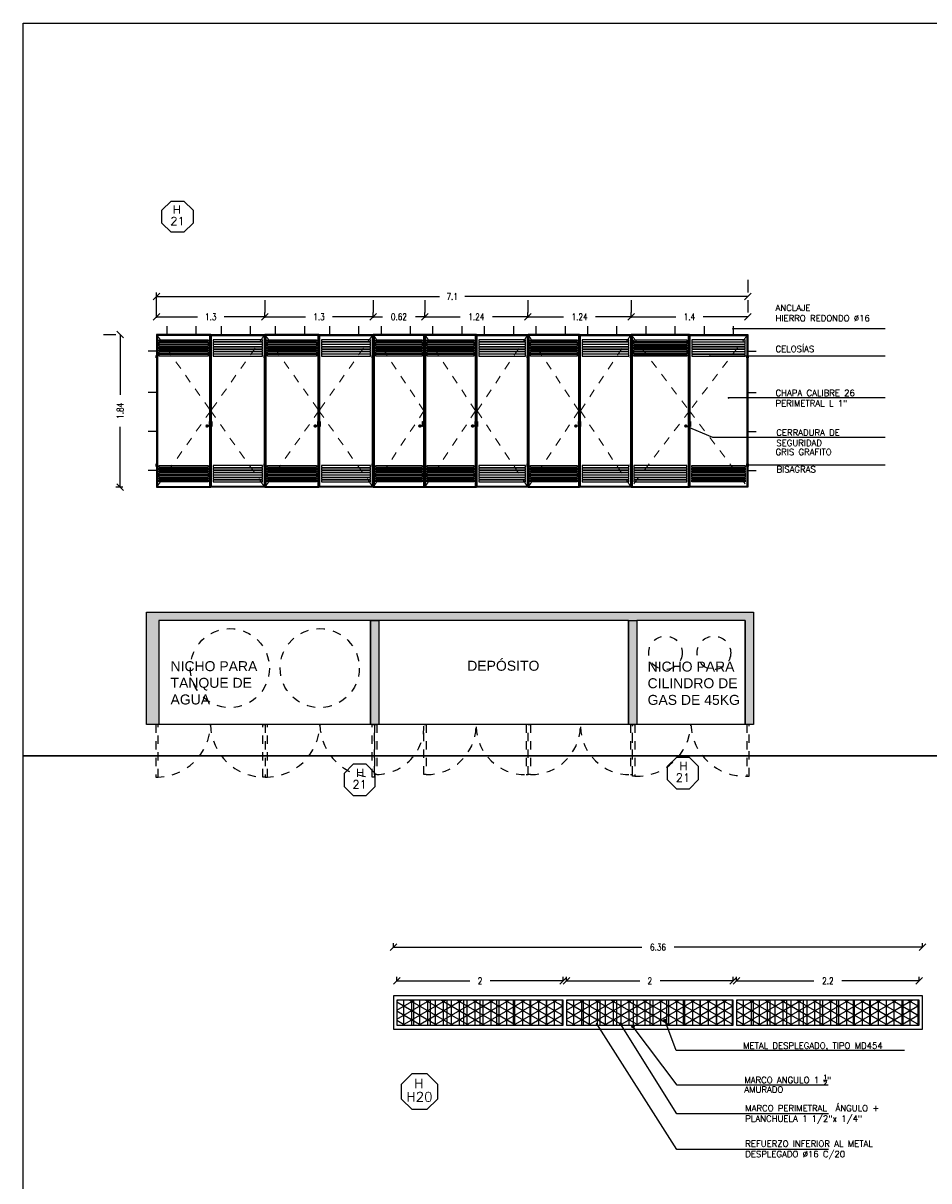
# Model space of a CAD drawing. Header units: millimetres. Extents: x -46 to 202, y -126 to 39.
# Tile 26 of 32: x 63 to 73, y -48 to -35. Entities that reach past the tile are written whole.
import ezdxf
from ezdxf.enums import TextEntityAlignment as Align

# ---------------------------------------------------------------- set-up
doc = ezdxf.new("R2010")
doc.units = ezdxf.units.MM
doc.header["$LTSCALE"] = 0.01
doc.linetypes.add('HIDDEN', pattern=[0.375, 0.25, -0.125])
doc.linetypes.add('RAYITAS', pattern=[0.375, 0.25, -0.125])
for name, color, linetype in [('0 A ABERTURAS', 4, 'Continuous'), ('1 ABERTURA', 2, 'Continuous'), ('1E-Arq.Carlo', 252, 'Continuous'), ('A HATCH MURO ALB', 252, 'Continuous'), ('A HERRERÍA', 4, 'Continuous'), ('A MURO', 1, 'Continuous'), ('A PROYECCION 2', 2, 'Continuous'), ('A-ALBA-1', 1, 'Continuous'), ('Hatch 354', 254, 'Continuous'), ('TXT', 3, 'Continuous'), ('TXT 1.75', 3, 'Continuous'), ('TXT COTA', 3, 'Continuous'), ('TXT PLANILLAS', 3, 'Continuous'), ('TXT TERMINACIONES', 3, 'Continuous')]:
    doc.layers.add(name, color=color, linetype=linetype)
doc.layers.add('0 AUX', color=56, linetype='Continuous', plot=False)
doc.layers.add('04 gris', color=252, linetype='Continuous', lineweight=13)
doc.styles.add('arial', font='arial.ttf')
doc.styles.add('ESC20', font='romans.shx', dxfattribs={"height": 0.03})
doc.styles.add('ROMANS', font='romans.shx')
doc.styles.add('SaAS simplex', font='simplex.shx', dxfattribs={"width": 0.8})
doc.dimstyles.new('COTAS 75', dxfattribs={"dimscale": 0.01, "dimtxt": 8, "dimasz": 8, "dimexe": 5, "dimexo": 20, "dimgap": 10, "dimtad": 0, "dimzin": 9, "dimdsep": 46, "dimtxsty": 'SaAS simplex', "dimblk": 'OBLIQUE', "dimcen": 0, "dimclrd": 8, "dimclre": 8, "dimclrt": 256, "dimadec": 1, "dimazin": 0, "dimtfac": 1, "dimtmove": 2, "dimatfit": 3, "dimldrblk": 'OBLIQUE', "dimfxl": 10, "dimlwd": -1, "dimlwe": -1, "dimarcsym": 0})

# ---------------------------------------------------------------- blocks, each defined once
blk = doc.blocks.new('*U11')
at = {"color": 0, "linetype": 'ByBlock', "ltscale": 0.1}
blk.add_lwpolyline([(0, 0.344), (0.119, 0.344), (0.288, 0.175), (0.288, -0.064), (0.119, -0.233), (0, -0.233), (-0.119, -0.233), (-0.288, -0.064), (-0.288, 0.175), (-0.119, 0.344)], close=True, dxfattribs=at)
at = {"color": 0, "style": 'ROMANS', "width": 1.1}
blk.add_text('H', height=0.15, dxfattribs=at).set_placement((-0.088, 0.112))
at = {"color": 0, "linetype": 'ByBlock', "style": 'ROMANS', "width": 1.05}
blk.add_attdef('NRO', text='', height=0.15, dxfattribs=at).set_placement((0, -0.027), align=Align.MIDDLE)
blk = doc.blocks.new('_Oblique')
at = {"layer": 'TXT COTA', "color": 0, "lineweight": -2}
blk.add_line((-0.5, -0.5), (0.5, 0.5), dxfattribs=at)
blk = doc.blocks.new('*D1055')
at = {"layer": 'Defpoints', "color": 0, "transparency": 16777216}
for p in [(67.034, -45.609), (67.034, -46.193), (73.39, -46.193)]:
    blk.add_point(p, dxfattribs=at)
at = {"layer": 'TXT', "color": 8, "transparency": 16777216}
for p, q in [((67.034, -45.609), (67.034, -45.559)), ((67.034, -45.609), (70.016, -45.609)), ((73.39, -45.609), (70.408, -45.609)), ((73.39, -45.609), (73.39, -45.559))]:
    blk.add_line(p, q, dxfattribs=at)
at = {"layer": 'TXT', "color": 8, "transparency": 16777216, "xscale": 0.08, "yscale": 0.08, "zscale": 0.08, "rotation": 180}
blk.add_blockref('_Oblique', (67.034, -45.609), dxfattribs=at)
at = {"layer": 'TXT', "color": 8, "transparency": 16777216, "xscale": 0.08, "yscale": 0.08, "zscale": 0.08}
blk.add_blockref('_Oblique', (73.39, -45.609), dxfattribs=at)
at = {"layer": 'TXT', "transparency": 16777216, "insert": (70.212, -45.609), "char_height": 0.08, "attachment_point": 5, "style": 'SaAS simplex'}
blk.add_mtext('6.36', dxfattribs=at)
blk = doc.blocks.new('*D1050')
at = {"layer": 'Defpoints', "color": 0, "transparency": 16777216}
for p in [(69.074, -46.013), (67.074, -46.243), (69.074, -46.243)]:
    blk.add_point(p, dxfattribs=at)
at = {"layer": 'TXT', "color": 8, "transparency": 16777216}
for p, q in [((67.074, -46.013), (67.074, -45.963)), ((67.074, -46.013), (67.953, -46.013)), ((69.074, -46.013), (68.196, -46.013)), ((69.074, -46.013), (69.074, -45.963))]:
    blk.add_line(p, q, dxfattribs=at)
at = {"layer": 'TXT', "color": 8, "transparency": 16777216, "xscale": 0.08, "yscale": 0.08, "zscale": 0.08, "rotation": 180}
blk.add_blockref('_Oblique', (67.074, -46.013), dxfattribs=at)
at = {"layer": 'TXT', "color": 8, "transparency": 16777216, "xscale": 0.08, "yscale": 0.08, "zscale": 0.08}
blk.add_blockref('_Oblique', (69.074, -46.013), dxfattribs=at)
at = {"layer": 'TXT', "transparency": 16777216, "insert": (68.074, -46.013), "char_height": 0.08, "attachment_point": 5, "style": 'SaAS simplex'}
blk.add_mtext('2', dxfattribs=at)
blk = doc.blocks.new('*D1051')
at = {"layer": 'Defpoints', "color": 0, "transparency": 16777216}
for p in [(71.114, -46.013), (69.114, -46.243), (71.114, -46.243)]:
    blk.add_point(p, dxfattribs=at)
at = {"layer": 'TXT', "color": 8, "transparency": 16777216}
for p, q in [((69.114, -46.013), (69.114, -45.963)), ((69.114, -46.013), (69.993, -46.013)), ((71.114, -46.013), (70.236, -46.013)), ((71.114, -46.013), (71.114, -45.963))]:
    blk.add_line(p, q, dxfattribs=at)
at = {"layer": 'TXT', "color": 8, "transparency": 16777216, "xscale": 0.08, "yscale": 0.08, "zscale": 0.08, "rotation": 180}
blk.add_blockref('_Oblique', (69.114, -46.013), dxfattribs=at)
at = {"layer": 'TXT', "color": 8, "transparency": 16777216, "xscale": 0.08, "yscale": 0.08, "zscale": 0.08}
blk.add_blockref('_Oblique', (71.114, -46.013), dxfattribs=at)
at = {"layer": 'TXT', "transparency": 16777216, "insert": (70.114, -46.013), "char_height": 0.08, "attachment_point": 5, "style": 'SaAS simplex'}
blk.add_mtext('2', dxfattribs=at)
blk = doc.blocks.new('*D1052')
at = {"layer": 'Defpoints', "color": 0, "transparency": 16777216}
for p in [(73.35, -46.013), (71.154, -46.243), (73.35, -46.243)]:
    blk.add_point(p, dxfattribs=at)
at = {"layer": 'TXT', "color": 8, "transparency": 16777216}
for p, q in [((71.154, -46.013), (71.154, -45.963)), ((71.154, -46.013), (72.085, -46.013)), ((73.35, -46.013), (72.419, -46.013)), ((73.35, -46.013), (73.35, -45.963))]:
    blk.add_line(p, q, dxfattribs=at)
at = {"layer": 'TXT', "color": 8, "transparency": 16777216, "xscale": 0.08, "yscale": 0.08, "zscale": 0.08, "rotation": 180}
blk.add_blockref('_Oblique', (71.154, -46.013), dxfattribs=at)
at = {"layer": 'TXT', "color": 8, "transparency": 16777216, "xscale": 0.08, "yscale": 0.08, "zscale": 0.08}
blk.add_blockref('_Oblique', (73.35, -46.013), dxfattribs=at)
at = {"layer": 'TXT', "transparency": 16777216, "insert": (72.252, -46.013), "char_height": 0.08, "attachment_point": 5, "style": 'SaAS simplex'}
blk.add_mtext('2.2', dxfattribs=at)
blk = doc.blocks.new('PUERTA DEPOSITO')
at = {"layer": '04 gris', "linetype": 'RAYITAS', "ltscale": 0.3}
blk.add_lwpolyline([(0, -0.2), (0.7, -1.118), (0, -2.035)], dxfattribs=at)
at = {"layer": 'A PROYECCION 2'}
for points in [[(0.7, -0.2), (0, -0.2), (0, -2.035), (0.7, -2.035)], [(0.69, -0.21), (0.01, -0.21), (0.01, -2.025), (0.69, -2.025)]]:
    blk.add_lwpolyline(points, close=True, dxfattribs=at)
at = {"layer": 'Hatch 354', "color": 4}
for points in [[(0.03, -0.264), (0.67, -0.264), (0.67, -0.286), (0.03, -0.286)], [(0.03, -0.293), (0.67, -0.293), (0.67, -0.315), (0.03, -0.315)], [(0.03, -0.322), (0.67, -0.322), (0.67, -0.344), (0.03, -0.344)], [(0.03, -0.351), (0.67, -0.351), (0.67, -0.373), (0.03, -0.373)], [(0.03, -0.38), (0.67, -0.38), (0.67, -0.402), (0.03, -0.402)], [(0.03, -0.409), (0.67, -0.409), (0.67, -0.431), (0.03, -0.431)], [(0.03, -0.438), (0.67, -0.438), (0.67, -0.46), (0.03, -0.46)], [(0.03, -1.797), (0.67, -1.797), (0.67, -1.775), (0.03, -1.775)], [(0.03, -1.826), (0.67, -1.826), (0.67, -1.804), (0.03, -1.804)], [(0.03, -1.855), (0.67, -1.855), (0.67, -1.833), (0.03, -1.833)], [(0.03, -1.884), (0.67, -1.884), (0.67, -1.862), (0.03, -1.862)], [(0.03, -1.913), (0.67, -1.913), (0.67, -1.891), (0.03, -1.891)], [(0.03, -1.942), (0.67, -1.942), (0.67, -1.92), (0.03, -1.92)], [(0.03, -1.971), (0.67, -1.971), (0.67, -1.949), (0.03, -1.949)]]:
    blk.add_lwpolyline(points, close=True, dxfattribs=at)
blk = doc.blocks.new('*D1056')
at = {"layer": 'Defpoints', "color": 0, "ltscale": 0.3, "transparency": 16777216}
for p in [(63.752, -38.248), (63.752, -38.248), (63.983, -40.083)]:
    blk.add_point(p, dxfattribs=at)
at = {"layer": 'TXT TERMINACIONES', "color": 8, "ltscale": 0.3, "transparency": 16777216}
for p, q in [((63.552, -38.248), (63.702, -38.248)), ((63.752, -38.248), (63.752, -38.972)), ((63.752, -40.083), (63.752, -39.358)), ((63.783, -40.083), (63.702, -40.083))]:
    blk.add_line(p, q, dxfattribs=at)
at = {"layer": 'TXT TERMINACIONES', "color": 8, "ltscale": 0.3, "transparency": 16777216, "xscale": 0.08, "yscale": 0.08, "zscale": 0.08}
for p, rotation in [((63.752, -38.248), 90), ((63.752, -40.083), 270)]:
    blk.add_blockref('_Oblique', p, dxfattribs=dict(at, rotation=rotation))
at = {"layer": 'TXT TERMINACIONES', "ltscale": 0.3, "transparency": 16777216, "insert": (63.752, -39.165), "char_height": 0.08, "attachment_point": 5, "rotation": 90, "style": 'SaAS simplex'}
blk.add_mtext('1.84', dxfattribs=at)
blk = doc.blocks.new('*D1057')
at = {"layer": 'Defpoints', "color": 0, "ltscale": 0.3, "transparency": 16777216}
for p in [(71.29, -37.792), (71.29, -37.792), (64.19, -38.248)]:
    blk.add_point(p, dxfattribs=at)
at = {"layer": 'TXT TERMINACIONES', "color": 8, "ltscale": 0.3, "transparency": 16777216}
for p, q in [((71.29, -37.592), (71.29, -37.742)), ((64.19, -38.048), (64.19, -37.742)), ((64.19, -37.792), (67.587, -37.792)), ((71.29, -37.792), (67.893, -37.792))]:
    blk.add_line(p, q, dxfattribs=at)
at = {"layer": 'TXT TERMINACIONES', "color": 8, "ltscale": 0.3, "transparency": 16777216, "xscale": 0.08, "yscale": 0.08, "zscale": 0.08, "rotation": 180}
blk.add_blockref('_Oblique', (64.19, -37.792), dxfattribs=at)
at = {"layer": 'TXT TERMINACIONES', "color": 8, "ltscale": 0.3, "transparency": 16777216, "xscale": 0.08, "yscale": 0.08, "zscale": 0.08}
blk.add_blockref('_Oblique', (71.29, -37.792), dxfattribs=at)
at = {"layer": 'TXT TERMINACIONES', "ltscale": 0.3, "transparency": 16777216, "insert": (67.74, -37.792), "char_height": 0.08, "attachment_point": 5, "style": 'SaAS simplex'}
blk.add_mtext('7.1', dxfattribs=at)
blk = doc.blocks.new('*D1058')
at = {"layer": 'Defpoints', "color": 0, "ltscale": 0.3, "transparency": 16777216}
for p in [(71.29, -38.035), (71.29, -38.035), (69.89, -38.248)]:
    blk.add_point(p, dxfattribs=at)
at = {"layer": 'TXT TERMINACIONES', "color": 8, "ltscale": 0.3, "transparency": 16777216}
for p, q in [((71.29, -37.835), (71.29, -37.985)), ((69.89, -38.048), (69.89, -37.985)), ((69.89, -38.035), (70.428, -38.035)), ((71.29, -38.035), (70.753, -38.035))]:
    blk.add_line(p, q, dxfattribs=at)
at = {"layer": 'TXT TERMINACIONES', "color": 8, "ltscale": 0.3, "transparency": 16777216, "xscale": 0.08, "yscale": 0.08, "zscale": 0.08, "rotation": 180}
blk.add_blockref('_Oblique', (69.89, -38.035), dxfattribs=at)
at = {"layer": 'TXT TERMINACIONES', "color": 8, "ltscale": 0.3, "transparency": 16777216, "xscale": 0.08, "yscale": 0.08, "zscale": 0.08}
blk.add_blockref('_Oblique', (71.29, -38.035), dxfattribs=at)
at = {"layer": 'TXT TERMINACIONES', "ltscale": 0.3, "transparency": 16777216, "insert": (70.59, -38.035), "char_height": 0.08, "attachment_point": 5, "style": 'SaAS simplex'}
blk.add_mtext('1.4', dxfattribs=at)
blk = doc.blocks.new('PUERTA')
at = {"layer": '04 gris', "linetype": 'RAYITAS', "ltscale": 0.3}
blk.add_lwpolyline([(68.76, -38.248), (68.15, -39.165), (68.76, -40.083)], dxfattribs=at)
at = {"layer": 'A PROYECCION 2'}
for points in [[(68.14, -38.248), (68.76, -38.248), (68.76, -40.083), (68.14, -40.083)], [(68.15, -38.258), (68.75, -38.258), (68.75, -40.073), (68.15, -40.073)]]:
    blk.add_lwpolyline(points, close=True, dxfattribs=at)
at = {"layer": 'Hatch 354', "color": 4}
for points in [[(68.73, -38.311), (68.17, -38.311), (68.17, -38.333), (68.73, -38.333)], [(68.73, -38.34), (68.17, -38.34), (68.17, -38.362), (68.73, -38.362)], [(68.73, -38.369), (68.17, -38.369), (68.17, -38.391), (68.73, -38.391)], [(68.73, -38.398), (68.17, -38.398), (68.17, -38.42), (68.73, -38.42)], [(68.73, -38.427), (68.17, -38.427), (68.17, -38.449), (68.73, -38.449)], [(68.73, -38.456), (68.17, -38.456), (68.17, -38.478), (68.73, -38.478)], [(68.73, -38.485), (68.17, -38.485), (68.17, -38.507), (68.73, -38.507)], [(68.73, -39.823), (68.17, -39.823), (68.17, -39.845), (68.73, -39.845)], [(68.73, -39.852), (68.17, -39.852), (68.17, -39.874), (68.73, -39.874)], [(68.73, -39.881), (68.17, -39.881), (68.17, -39.903), (68.73, -39.903)], [(68.73, -39.91), (68.17, -39.91), (68.17, -39.932), (68.73, -39.932)], [(68.73, -39.939), (68.17, -39.939), (68.17, -39.961), (68.73, -39.961)], [(68.73, -39.968), (68.17, -39.968), (68.17, -39.99), (68.73, -39.99)], [(68.73, -39.997), (68.17, -39.997), (68.17, -40.019), (68.73, -40.019)]]:
    blk.add_lwpolyline(points, close=True, dxfattribs=at)
blk = doc.blocks.new('PUERTA 3')
at = {"layer": '04 gris', "linetype": 'RAYITAS', "ltscale": 0.3}
blk.add_lwpolyline([(66.14, -38.248), (66.79, -39.165), (66.14, -40.083)], dxfattribs=at)
at = {"layer": 'A PROYECCION 2'}
for points in [[(66.79, -38.248), (66.14, -38.248), (66.14, -40.083), (66.79, -40.083)], [(66.78, -38.258), (66.15, -38.258), (66.15, -40.073), (66.78, -40.073)]]:
    blk.add_lwpolyline(points, close=True, dxfattribs=at)
at = {"layer": 'Hatch 354', "color": 4}
for points in [[(66.17, -38.311), (66.76, -38.311), (66.76, -38.333), (66.17, -38.333)], [(66.17, -38.34), (66.76, -38.34), (66.76, -38.362), (66.17, -38.362)], [(66.17, -38.369), (66.76, -38.369), (66.76, -38.391), (66.17, -38.391)], [(66.17, -38.398), (66.76, -38.398), (66.76, -38.42), (66.17, -38.42)], [(66.17, -38.427), (66.76, -38.427), (66.76, -38.449), (66.17, -38.449)], [(66.17, -38.456), (66.76, -38.456), (66.76, -38.478), (66.17, -38.478)], [(66.17, -38.485), (66.76, -38.485), (66.76, -38.507), (66.17, -38.507)], [(66.17, -39.823), (66.76, -39.823), (66.76, -39.845), (66.17, -39.845)], [(66.17, -39.852), (66.76, -39.852), (66.76, -39.874), (66.17, -39.874)], [(66.17, -39.881), (66.76, -39.881), (66.76, -39.903), (66.17, -39.903)], [(66.17, -39.91), (66.76, -39.91), (66.76, -39.932), (66.17, -39.932)], [(66.17, -39.939), (66.76, -39.939), (66.76, -39.961), (66.17, -39.961)], [(66.17, -39.968), (66.76, -39.968), (66.76, -39.99), (66.17, -39.99)], [(66.17, -39.997), (66.76, -39.997), (66.76, -40.019), (66.17, -40.019)]]:
    blk.add_lwpolyline(points, close=True, dxfattribs=at)
blk = doc.blocks.new('*D2128')
at = {"layer": 'Defpoints', "color": 0, "ltscale": 0.3, "transparency": 16777216}
for p in [(69.89, -38.035), (69.89, -38.035), (68.65, -38.248)]:
    blk.add_point(p, dxfattribs=at)
at = {"layer": 'TXT TERMINACIONES', "color": 8, "ltscale": 0.3, "transparency": 16777216}
for p, q in [((69.89, -37.835), (69.89, -37.985)), ((68.65, -38.048), (68.65, -37.985)), ((68.65, -38.035), (69.077, -38.035)), ((69.89, -38.035), (69.463, -38.035))]:
    blk.add_line(p, q, dxfattribs=at)
at = {"layer": 'TXT TERMINACIONES', "color": 8, "ltscale": 0.3, "transparency": 16777216, "xscale": 0.08, "yscale": 0.08, "zscale": 0.08, "rotation": 180}
blk.add_blockref('_Oblique', (68.65, -38.035), dxfattribs=at)
at = {"layer": 'TXT TERMINACIONES', "color": 8, "ltscale": 0.3, "transparency": 16777216, "xscale": 0.08, "yscale": 0.08, "zscale": 0.08}
blk.add_blockref('_Oblique', (69.89, -38.035), dxfattribs=at)
at = {"layer": 'TXT TERMINACIONES', "ltscale": 0.3, "transparency": 16777216, "insert": (69.27, -38.035), "char_height": 0.08, "attachment_point": 5, "style": 'SaAS simplex'}
blk.add_mtext('1.24', dxfattribs=at)
blk = doc.blocks.new('*D2129')
at = {"layer": 'Defpoints', "color": 0, "ltscale": 0.3, "transparency": 16777216}
for p in [(68.65, -38.035), (68.65, -38.035), (67.41, -38.248)]:
    blk.add_point(p, dxfattribs=at)
at = {"layer": 'TXT TERMINACIONES', "color": 8, "ltscale": 0.3, "transparency": 16777216}
for p, q in [((68.65, -37.835), (68.65, -37.985)), ((67.41, -38.048), (67.41, -37.985)), ((67.41, -38.035), (67.837, -38.035)), ((68.65, -38.035), (68.223, -38.035))]:
    blk.add_line(p, q, dxfattribs=at)
at = {"layer": 'TXT TERMINACIONES', "color": 8, "ltscale": 0.3, "transparency": 16777216, "xscale": 0.08, "yscale": 0.08, "zscale": 0.08, "rotation": 180}
blk.add_blockref('_Oblique', (67.41, -38.035), dxfattribs=at)
at = {"layer": 'TXT TERMINACIONES', "color": 8, "ltscale": 0.3, "transparency": 16777216, "xscale": 0.08, "yscale": 0.08, "zscale": 0.08}
blk.add_blockref('_Oblique', (68.65, -38.035), dxfattribs=at)
at = {"layer": 'TXT TERMINACIONES', "ltscale": 0.3, "transparency": 16777216, "insert": (68.03, -38.035), "char_height": 0.08, "attachment_point": 5, "style": 'SaAS simplex'}
blk.add_mtext('1.24', dxfattribs=at)
blk = doc.blocks.new('*D2130')
at = {"layer": 'Defpoints', "color": 0, "ltscale": 0.3, "transparency": 16777216}
for p in [(67.41, -38.035), (67.41, -38.035), (66.79, -38.248)]:
    blk.add_point(p, dxfattribs=at)
at = {"layer": 'TXT TERMINACIONES', "color": 8, "ltscale": 0.3, "transparency": 16777216}
for p, q in [((67.41, -37.835), (67.41, -37.985)), ((66.79, -38.048), (66.79, -37.985)), ((66.79, -38.035), (66.903, -38.035)), ((67.41, -38.035), (67.298, -38.035))]:
    blk.add_line(p, q, dxfattribs=at)
at = {"layer": 'TXT TERMINACIONES', "color": 8, "ltscale": 0.3, "transparency": 16777216, "xscale": 0.08, "yscale": 0.08, "zscale": 0.08, "rotation": 180}
blk.add_blockref('_Oblique', (66.79, -38.035), dxfattribs=at)
at = {"layer": 'TXT TERMINACIONES', "color": 8, "ltscale": 0.3, "transparency": 16777216, "xscale": 0.08, "yscale": 0.08, "zscale": 0.08}
blk.add_blockref('_Oblique', (67.41, -38.035), dxfattribs=at)
at = {"layer": 'TXT TERMINACIONES', "ltscale": 0.3, "transparency": 16777216, "insert": (67.1, -38.035), "char_height": 0.08, "attachment_point": 5, "style": 'SaAS simplex'}
blk.add_mtext('0.62', dxfattribs=at)
blk = doc.blocks.new('*D2131')
at = {"layer": 'Defpoints', "color": 0, "ltscale": 0.3, "transparency": 16777216}
for p in [(66.79, -38.035), (66.79, -38.035), (65.49, -38.248)]:
    blk.add_point(p, dxfattribs=at)
at = {"layer": 'TXT TERMINACIONES', "color": 8, "ltscale": 0.3, "transparency": 16777216}
for p, q in [((66.79, -37.835), (66.79, -37.985)), ((65.49, -38.048), (65.49, -37.985)), ((65.49, -38.035), (65.979, -38.035)), ((66.79, -38.035), (66.301, -38.035))]:
    blk.add_line(p, q, dxfattribs=at)
at = {"layer": 'TXT TERMINACIONES', "color": 8, "ltscale": 0.3, "transparency": 16777216, "xscale": 0.08, "yscale": 0.08, "zscale": 0.08, "rotation": 180}
blk.add_blockref('_Oblique', (65.49, -38.035), dxfattribs=at)
at = {"layer": 'TXT TERMINACIONES', "color": 8, "ltscale": 0.3, "transparency": 16777216, "xscale": 0.08, "yscale": 0.08, "zscale": 0.08}
blk.add_blockref('_Oblique', (66.79, -38.035), dxfattribs=at)
at = {"layer": 'TXT TERMINACIONES', "ltscale": 0.3, "transparency": 16777216, "insert": (66.14, -38.035), "char_height": 0.08, "attachment_point": 5, "style": 'SaAS simplex'}
blk.add_mtext('1.3', dxfattribs=at)
blk = doc.blocks.new('*D2132')
at = {"layer": 'Defpoints', "color": 0, "ltscale": 0.3, "transparency": 16777216}
for p in [(65.49, -38.035), (65.49, -38.035), (64.19, -38.248)]:
    blk.add_point(p, dxfattribs=at)
at = {"layer": 'TXT TERMINACIONES', "color": 8, "ltscale": 0.3, "transparency": 16777216}
for p, q in [((65.49, -37.835), (65.49, -37.985)), ((64.19, -38.048), (64.19, -37.985)), ((64.19, -38.035), (64.679, -38.035)), ((65.49, -38.035), (65.001, -38.035))]:
    blk.add_line(p, q, dxfattribs=at)
at = {"layer": 'TXT TERMINACIONES', "color": 8, "ltscale": 0.3, "transparency": 16777216, "xscale": 0.08, "yscale": 0.08, "zscale": 0.08, "rotation": 180}
blk.add_blockref('_Oblique', (64.19, -38.035), dxfattribs=at)
at = {"layer": 'TXT TERMINACIONES', "color": 8, "ltscale": 0.3, "transparency": 16777216, "xscale": 0.08, "yscale": 0.08, "zscale": 0.08}
blk.add_blockref('_Oblique', (65.49, -38.035), dxfattribs=at)
at = {"layer": 'TXT TERMINACIONES', "ltscale": 0.3, "transparency": 16777216, "insert": (64.84, -38.035), "char_height": 0.08, "attachment_point": 5, "style": 'SaAS simplex'}
blk.add_mtext('1.3', dxfattribs=at)

msp = doc.modelspace()

# ---------------------------------------------------------------- hatches: boundary and pattern name
at = {"layer": '1 ABERTURA'}
h = msp.add_hatch(color=256, dxfattribs=at)
edge = h.paths.add_edge_path()
edge.add_arc((69.476, -46.53), 0.0125, 0, 360)
h = msp.add_hatch(color=256, dxfattribs=at)
edge = h.paths.add_edge_path()
edge.add_arc((69.761, -46.53), 0.0125, 0, 360)
h = msp.add_hatch(color=256, dxfattribs=at)
edge = h.paths.add_edge_path()
edge.add_arc((69.912, -46.563), 0.0125, 0, 360)
at = {"layer": 'A HATCH MURO ALB'}
h = msp.add_hatch(color=256, dxfattribs=at)
h.dxf.hatch_style = 1
h.paths.add_polyline_path([(64.067, -42.934), (64.067, -41.584), (71.357, -41.584), (71.357, -42.934), (71.257, -42.934), (71.257, -41.684), (69.957, -41.684), (69.957, -42.934), (69.857, -42.934), (69.857, -41.684), (68.557, -41.684), (68.457, -41.684), (64.217, -41.684), (64.217, -42.934)])
h = msp.add_hatch(color=256, dxfattribs=at)
h.dxf.hatch_style = 1
h.paths.add_polyline_path([(66.757, -41.684), (66.857, -41.684), (66.857, -42.934), (66.757, -42.934)])
at = {"layer": 'A PROYECCION 2'}
h = msp.add_hatch(dxfattribs=at)
h.set_pattern_fill('NET3', color=8, scale=0.03, angle=90)
h.set_pattern_definition([(90, (15.1533, 25.06709), (-0.09525, -8e-17), []), (150, (15.1533, 25.06709), (-0.047625, -0.08248892), []), (210, (15.1533, 25.06709), (0.047625, -0.08248892), [])])
h.paths.add_polyline_path([(69.074, -46.243), (68.089, -46.243), (68.089, -46.543), (69.074, -46.543)])
h.paths.add_polyline_path([(68.089, -46.243), (67.889, -46.243), (67.889, -46.543), (68.089, -46.543)])
h.paths.add_polyline_path([(67.889, -46.243), (67.689, -46.243), (67.689, -46.543), (67.889, -46.543)])
h.paths.add_polyline_path([(67.689, -46.243), (67.489, -46.243), (67.489, -46.543), (67.689, -46.543)])
h.paths.add_polyline_path([(67.489, -46.243), (67.289, -46.243), (67.289, -46.543), (67.489, -46.543)])
h.paths.add_polyline_path([(67.289, -46.243), (67.074, -46.243), (67.074, -46.543), (67.289, -46.543)])
h = msp.add_hatch(dxfattribs=at)
h.set_pattern_fill('NET3', color=8, scale=0.03, angle=90)
h.set_pattern_definition([(90, (17.1933, 25.06709), (-0.09525, -8e-17), []), (150, (17.1933, 25.06709), (-0.047625, -0.08248892), []), (210, (17.1933, 25.06709), (0.047625, -0.08248892), [])])
h.paths.add_polyline_path([(71.114, -46.243), (70.129, -46.243), (70.129, -46.543), (71.114, -46.543)])
h.paths.add_polyline_path([(70.129, -46.243), (69.929, -46.243), (69.929, -46.543), (70.129, -46.543)])
h.paths.add_polyline_path([(69.929, -46.243), (69.729, -46.243), (69.729, -46.543), (69.929, -46.543)])
h.paths.add_polyline_path([(69.729, -46.243), (69.529, -46.243), (69.529, -46.543), (69.729, -46.543)])
h.paths.add_polyline_path([(69.529, -46.243), (69.329, -46.243), (69.329, -46.543), (69.529, -46.543)])
h.paths.add_polyline_path([(69.329, -46.243), (69.114, -46.243), (69.114, -46.543), (69.329, -46.543)])
h = msp.add_hatch(dxfattribs=at)
h.set_pattern_fill('NET3', color=8, scale=0.03, angle=90)
h.set_pattern_definition([(90, (19.2333, 25.06709), (-0.09525, -8e-17), []), (150, (19.2333, 25.06709), (-0.047625, -0.08248892), []), (210, (19.2333, 25.06709), (0.047625, -0.08248892), [])])
h.paths.add_polyline_path([(73.35, -46.243), (72.169, -46.243), (72.169, -46.543), (73.35, -46.543)])
h.paths.add_polyline_path([(72.169, -46.243), (71.969, -46.243), (71.969, -46.543), (72.169, -46.543)])
h.paths.add_polyline_path([(71.969, -46.243), (71.769, -46.243), (71.769, -46.543), (71.969, -46.543)])
h.paths.add_polyline_path([(71.769, -46.243), (71.569, -46.243), (71.569, -46.543), (71.769, -46.543)])
h.paths.add_polyline_path([(71.569, -46.243), (71.369, -46.243), (71.369, -46.543), (71.569, -46.543)])
h.paths.add_polyline_path([(71.369, -46.243), (71.154, -46.243), (71.154, -46.543), (71.369, -46.543)])
at = {"layer": 'TXT COTA', "true_color": 0x636466}
h = msp.add_hatch(color=251, dxfattribs=at)
edge = h.paths.add_edge_path()
edge.add_arc((71.115, -38.18), 0.0125, 0, 360)
h = msp.add_hatch(color=251, dxfattribs=at)
edge = h.paths.add_edge_path()
edge.add_arc((70.835, -38.507), 0.0125, 0, 360)
h = msp.add_hatch(color=251, dxfattribs=at)
edge = h.paths.add_edge_path()
edge.add_arc((71.061, -39.009), 0.0125, 0, 360)
h = msp.add_hatch(color=251, dxfattribs=at)
edge = h.paths.add_edge_path()
edge.add_arc((64.796, -39.347), 0.0125, 0, 360)
h = msp.add_hatch(color=251, dxfattribs=at)
edge = h.paths.add_edge_path()
edge.add_arc((66.096, -39.347), 0.0125, 0, 360)
h = msp.add_hatch(color=251, dxfattribs=at)
edge = h.paths.add_edge_path()
edge.add_arc((67.353, -39.347), 0.0125, 0, 360)
h = msp.add_hatch(color=251, dxfattribs=at)
edge = h.paths.add_edge_path()
edge.add_arc((67.986, -39.347), 0.0125, 0, 360)
h = msp.add_hatch(color=251, dxfattribs=at)
edge = h.paths.add_edge_path()
edge.add_arc((69.226, -39.347), 0.0125, 0, 360)
h = msp.add_hatch(color=251, dxfattribs=at)
edge = h.paths.add_edge_path()
edge.add_arc((70.546, -39.347), 0.0125, 0, 360)
h = msp.add_hatch(color=251, dxfattribs=at)
edge = h.paths.add_edge_path()
edge.add_arc((71.295, -39.817), 0.0125, 0, 360)
h = msp.add_hatch(color=251, dxfattribs=at)
edge = h.paths.add_edge_path()
edge.add_arc((70.295, -46.486), 0.0125, 0, 360)

# ---------------------------------------------------------------- linework, layer by layer
at = {"color": 6}
for p, q in [((64.312, -38.148), (64.312, -38.248)), ((64.662, -38.148), (64.662, -38.248)), ((64.965, -38.148), (64.965, -38.248)), ((65.315, -38.148), (65.315, -38.248)), ((65.615, -38.148), (65.615, -38.248)), ((65.965, -38.148), (65.965, -38.248)), ((66.265, -38.148), (66.265, -38.248)), ((66.615, -38.148), (66.615, -38.248)), ((66.885, -38.148), (66.885, -38.248)), ((67.235, -38.148), (67.235, -38.248)), ((67.505, -38.148), (67.505, -38.248)), ((67.855, -38.148), (67.855, -38.248)), ((68.125, -38.148), (68.125, -38.248)), ((68.475, -38.148), (68.475, -38.248)), ((68.745, -38.148), (68.745, -38.248)), ((69.095, -38.148), (69.095, -38.248)), ((69.365, -38.148), (69.365, -38.248)), ((69.715, -38.148), (69.715, -38.248)), ((70.065, -38.148), (70.065, -38.248)), ((70.415, -38.148), (70.415, -38.248)), ((70.765, -38.148), (70.765, -38.248)), ((71.115, -38.148), (71.115, -38.248)), ((64.19, -38.448), (64.09, -38.448)), ((71.29, -38.448), (71.39, -38.448)), ((64.19, -38.943), (64.09, -38.943)), ((71.29, -38.943), (71.39, -38.943)), ((64.19, -39.413), (64.09, -39.413)), ((71.29, -39.413), (71.39, -39.413)), ((64.19, -39.883), (64.09, -39.883)), ((71.29, -39.883), (71.39, -39.883))]:
    msp.add_line(p, q, dxfattribs=at)
at = {"color": 1}
for points in [[(64.185, -38.498), (64.2, -38.498), (64.2, -38.529), (64.185, -38.529)], [(65.48, -38.498), (65.5, -38.498), (65.5, -38.529), (65.48, -38.529)], [(66.78, -38.498), (66.8, -38.498), (66.8, -38.529), (66.78, -38.529)], [(67.4, -38.498), (67.42, -38.498), (67.42, -38.529), (67.4, -38.529)], [(68.64, -38.498), (68.66, -38.498), (68.66, -38.529), (68.64, -38.529)], [(69.88, -38.498), (69.9, -38.498), (69.9, -38.529), (69.88, -38.529)], [(71.28, -38.498), (71.295, -38.498), (71.295, -38.529), (71.28, -38.529)], [(64.185, -39.801), (64.2, -39.801), (64.2, -39.833), (64.185, -39.833)], [(65.48, -39.801), (65.5, -39.801), (65.5, -39.833), (65.48, -39.833)], [(66.78, -39.801), (66.8, -39.801), (66.8, -39.833), (66.78, -39.833)], [(67.4, -39.801), (67.42, -39.801), (67.42, -39.833), (67.4, -39.833)], [(68.64, -39.801), (68.66, -39.801), (68.66, -39.833), (68.64, -39.833)], [(69.88, -39.801), (69.9, -39.801), (69.9, -39.833), (69.88, -39.833)], [(71.28, -39.801), (71.295, -39.801), (71.295, -39.833), (71.28, -39.833)]]:
    msp.add_lwpolyline(points, close=True, dxfattribs=at)
at = {"layer": '0 A ABERTURAS', "color": 4}
for points in [[(64.827, -39.292), (64.853, -39.292), (64.853, -39.353), (64.827, -39.353)], [(66.127, -39.292), (66.153, -39.292), (66.153, -39.353), (66.127, -39.353)], [(67.384, -39.292), (67.41, -39.292), (67.41, -39.353), (67.384, -39.353)], [(68.017, -39.292), (68.043, -39.292), (68.043, -39.353), (68.017, -39.353)], [(69.257, -39.292), (69.283, -39.292), (69.283, -39.353), (69.257, -39.353)], [(70.577, -39.292), (70.603, -39.292), (70.603, -39.353), (70.577, -39.353)]]:
    msp.add_lwpolyline(points, close=True, dxfattribs=at)
at = {"layer": '0 AUX'}
for points in [[(62.587, -34.507), (83.119, -34.507), (83.119, -43.31), (62.587, -43.31)], [(62.587, -43.31), (83.119, -43.31), (83.119, -61.091), (62.587, -61.091)]]:
    msp.add_lwpolyline(points, close=True, dxfattribs=at)
at = {"layer": '1 ABERTURA'}
for p, q in [((67.274, -46.243), (67.274, -46.543)), ((67.474, -46.243), (67.474, -46.543)), ((67.674, -46.243), (67.674, -46.543)), ((67.874, -46.243), (67.874, -46.543)), ((68.074, -46.243), (68.074, -46.543)), ((68.274, -46.243), (68.274, -46.543)), ((68.474, -46.243), (68.474, -46.543)), ((68.674, -46.243), (68.674, -46.543)), ((68.874, -46.243), (68.874, -46.543)), ((69.314, -46.243), (69.314, -46.543)), ((69.514, -46.243), (69.514, -46.543)), ((69.714, -46.243), (69.714, -46.543)), ((69.914, -46.243), (69.914, -46.543)), ((70.114, -46.243), (70.114, -46.543)), ((70.314, -46.243), (70.314, -46.543)), ((70.514, -46.243), (70.514, -46.543)), ((70.714, -46.243), (70.714, -46.543)), ((70.914, -46.243), (70.914, -46.543)), ((71.354, -46.243), (71.354, -46.543)), ((71.554, -46.243), (71.554, -46.543)), ((71.754, -46.243), (71.754, -46.543)), ((71.954, -46.243), (71.954, -46.543)), ((72.154, -46.243), (72.154, -46.543)), ((72.354, -46.243), (72.354, -46.543)), ((72.554, -46.243), (72.554, -46.543)), ((72.754, -46.243), (72.754, -46.543)), ((72.954, -46.243), (72.954, -46.543)), ((72.954, -46.243), (72.954, -46.543)), ((73.154, -46.243), (73.154, -46.543))]:
    msp.add_line(p, q, dxfattribs=at)
for centre in [(69.761, -46.53), (69.912, -46.563)]:
    msp.add_circle(centre, 0.0125, dxfattribs=at)
at = {"layer": '1E-Arq.Carlo', "linetype": 'HIDDEN'}
for points in [[(64.18, -43.564), (64.207, -43.564), (64.207, -42.934), (64.18, -42.934)], [(65.493, -43.564), (65.467, -43.564), (65.467, -42.934), (65.493, -42.934)], [(65.493, -43.564), (65.52, -43.564), (65.52, -42.934), (65.493, -42.934)], [(66.807, -43.564), (66.78, -43.564), (66.78, -42.934), (66.807, -42.934)], [(66.833, -43.534), (66.807, -43.534), (66.807, -42.934), (66.833, -42.934)], [(67.427, -43.534), (67.4, -43.534), (67.4, -42.934), (67.427, -42.934)], [(68.627, -43.534), (68.653, -43.534), (68.653, -42.934), (68.627, -42.934)], [(68.68, -43.534), (68.653, -43.534), (68.653, -42.934), (68.68, -42.934)], [(69.88, -43.534), (69.907, -43.534), (69.907, -42.934), (69.88, -42.934)], [(69.933, -43.554), (69.907, -43.554), (69.907, -42.934), (69.933, -42.934)], [(71.28, -43.554), (71.307, -43.554), (71.307, -42.934), (71.28, -42.934)]]:
    msp.add_lwpolyline(points, close=True, dxfattribs=at)
at = {"layer": '1E-Arq.Carlo'}
msp.add_lwpolyline([(71.257, -42.934), (64.217, -42.934)], dxfattribs=at)
at = {"layer": '1E-Arq.Carlo', "linetype": 'RAYITAS'}
for centre, radius in [((65.07, -42.256), 0.475), ((66.149, -42.256), 0.475), ((70.301, -42.072), 0.201), ((70.884, -42.072), 0.201)]:
    msp.add_circle(centre, radius, dxfattribs=at)
at = {"layer": '1E-Arq.Carlo', "linetype": 'HIDDEN'}
for centre, radius, start, end in [((64.192, -42.919), 0.645, 268.9138, 358.7115), ((65.481, -42.919), 0.645, 181.2885, 271.0862), ((65.506, -42.919), 0.645, 268.9138, 358.7115), ((66.795, -42.919), 0.645, 181.2885, 271.0862), ((66.822, -42.955), 0.579, 271.1324, 2.1411), ((67.438, -42.945), 0.589, 268.9418, 358.4543), ((68.616, -42.945), 0.589, 181.5457, 271.0582), ((68.691, -42.945), 0.589, 268.9418, 358.4543), ((69.869, -42.945), 0.589, 181.5457, 271.0582), ((69.958, -42.905), 0.649, 267.8096, 357.4677), ((71.255, -42.905), 0.649, 182.5323, 272.1904)]:
    msp.add_arc(centre, radius, start, end, dxfattribs=at)
at = {"layer": 'A HERRERÍA'}
for points in [[(67.034, -46.593), (73.39, -46.593), (73.39, -46.193), (67.034, -46.193)], [(67.074, -46.543), (69.074, -46.543), (69.074, -46.243), (67.074, -46.243)], [(69.114, -46.543), (71.114, -46.543), (71.114, -46.243), (69.114, -46.243)], [(71.154, -46.543), (73.35, -46.543), (73.35, -46.243), (71.154, -46.243)]]:
    msp.add_lwpolyline(points, close=True, dxfattribs=at)
at = {"layer": 'A MURO'}
for points in [[(72.942, -38.18), (71.115, -38.18)], [(64.067, -42.934), (64.067, -41.584), (71.357, -41.584), (71.357, -42.934), (71.257, -42.934), (71.257, -41.684), (69.957, -41.684), (69.957, -42.934), (69.857, -42.934), (69.857, -41.684), (68.557, -41.684), (68.557, -41.684), (68.457, -41.684), (68.457, -41.684), (64.217, -41.684), (64.217, -42.934), (64.067, -42.934)], [(66.757, -41.684), (66.757, -42.934)], [(66.857, -41.684), (66.857, -42.934)], [(69.857, -41.684), (69.857, -42.934)], [(69.957, -41.684), (69.957, -42.934)], [(71.257, -41.684), (71.257, -42.934)]]:
    msp.add_lwpolyline(points, dxfattribs=at)
at = {"layer": 'A-ALBA-1'}
for points in [[(66.757, -41.684), (66.857, -41.684), (66.857, -42.934), (66.757, -42.934)], [(69.857, -41.684), (69.957, -41.684), (69.957, -42.934), (69.857, -42.934)]]:
    msp.add_lwpolyline(points, close=True, dxfattribs=at)
at = {"layer": 'TXT COTA', "color": 1, "ltscale": 0.025}
for p, q in [((72.942, -38.507), (70.835, -38.507)), ((72.942, -39.009), (71.061, -39.009)), ((72.94, -39.816), (71.295, -39.817)), ((70.438, -48.039), (69.476, -46.528)), ((70.438, -47.612), (69.761, -46.53)), ((70.444, -47.265), (69.912, -46.563)), ((70.43, -46.851), (70.295, -46.486)), ((73.172, -46.851), (70.43, -46.851)), ((72.255, -47.266), (70.444, -47.265))]:
    msp.add_line(p, q, dxfattribs=at)
at = {"layer": 'TXT COTA', "color": 1}
for p, q in [((72.259, -47.612), (70.438, -47.612)), ((72.259, -48.039), (70.438, -48.039))]:
    msp.add_line(p, q, dxfattribs=at)
at = {"layer": 'TXT COTA'}
for points in [[(64.801, -39.361), (64.791, -39.361), (64.791, -39.334), (64.801, -39.334)], [(66.101, -39.361), (66.091, -39.361), (66.091, -39.334), (66.101, -39.334)], [(67.358, -39.361), (67.348, -39.361), (67.348, -39.334), (67.358, -39.334)], [(67.991, -39.361), (67.981, -39.361), (67.981, -39.334), (67.991, -39.334)], [(69.231, -39.361), (69.221, -39.361), (69.221, -39.334), (69.231, -39.334)], [(70.551, -39.361), (70.541, -39.361), (70.541, -39.334), (70.551, -39.334)]]:
    msp.add_lwpolyline(points, close=True, dxfattribs=at)
at = {"layer": 'TXT COTA', "color": 1, "ltscale": 0.025}
msp.add_lwpolyline([(72.942, -39.485), (70.872, -39.485), (70.546, -39.347)], dxfattribs=at)
at = {"layer": 'TXT COTA', "color": 251, "true_color": 0x636466}
for centre in [(64.796, -39.347), (66.096, -39.347), (67.353, -39.347), (67.986, -39.347), (69.226, -39.347), (70.546, -39.347), (70.295, -46.486)]:
    msp.add_circle(centre, 0.0125, dxfattribs=at)

# ---------------------------------------------------------------- block references
msp.add_blockref('PUERTA DEPOSITO', (69.89, -38.048))
at = {"xscale": -1}
msp.add_blockref('PUERTA DEPOSITO', (71.29, -38.048), dxfattribs=at)
at = {"layer": '04 gris'}
for name, p in [('PUERTA 3', (-1.95, 0)), ('PUERTA 3', (-0.65, 0)), ('PUERTA', (-0.11, 0)), ('PUERTA', (1.13, 0))]:
    msp.add_blockref(name, p, dxfattribs=at)
at = {"layer": '04 gris', "xscale": -1}
for name, p in [('PUERTA 3', (131.63, 0)), ('PUERTA 3', (132.93, 0)), ('PUERTA', (135.551, 0)), ('PUERTA', (136.171, 0)), ('PUERTA', (137.411, 0))]:
    msp.add_blockref(name, p, dxfattribs=at)
at = {"layer": 'TXT PLANILLAS', "xscale": 0.6499999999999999, "yscale": 0.6499999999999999, "zscale": 0.6499999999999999, "rotation": 359.9980654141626}
msp.add_blockref('*U11', (64.441, -36.868), dxfattribs=at).add_auto_attribs({'NRO': '21'})
at = {"layer": 'TXT PLANILLAS', "extrusion": (0, 0, -1)}
ref = msp.add_blockref('*U11', (-70.511, -43.553), dxfattribs=dict(at, xscale=0.65, yscale=0.65, zscale=-0.65))
ref.add_attrib('NRO', '21', dxfattribs={"layer": '0', "color": 0, "linetype": 'ByBlock', "ltscale": 0.5, "height": 0.0975, "rotation": 180, "style": 'ROMANS', "text_generation_flag": 6, "width": 1.05}).set_placement((70.511, -43.571), align=Align.MIDDLE)
ref = msp.add_blockref('*U11', (-66.628, -43.635), dxfattribs=dict(at, xscale=0.65, yscale=0.65, zscale=-0.65))
ref.add_attrib('NRO', '21', dxfattribs={"layer": '0', "color": 0, "linetype": 'ByBlock', "ltscale": 0.5, "height": 0.0975, "rotation": 180, "style": 'ROMANS', "text_generation_flag": 6, "width": 1.05}).set_placement((66.628, -43.652), align=Align.MIDDLE)
at = {"layer": 'TXT PLANILLAS', "xscale": 0.75, "yscale": 0.75, "zscale": 0.75}
msp.add_blockref('*U11', (67.347, -47.385), dxfattribs=at).add_auto_attribs({'NRO': 'H20'})

# ---------------------------------------------------------------- texts
at = {"layer": 'TXT 1.75', "ltscale": 0.3, "char_height": 0.12, "attachment_point": 7, "rotation": 0.0116, "style": 'arial'}
for s, insert in [('DEPÓSITO', (67.921, -42.289)), ('NICHO PARA TANQUE DE AGUA', (64.357, -42.694)), ('NICHO PARA CILINDRO DE GAS DE 45KG', (70.087, -42.699))]:
    msp.add_mtext_dynamic_manual_height_columns(s, width=1.21531, gutter_width=0.0625, heights=[1.148], dxfattribs=dict(at, insert=insert))
at = {"layer": 'TXT COTA', "ltscale": 0.025, "char_height": 0.0748, "attachment_point": 1, "style": 'ESC20'}
for s, insert, width in [('ANCLAJE\\PHIERRO REDONDO %%C16 ', (71.624, -37.89), 1.56747), ('CELOSÍAS', (71.624, -38.384), 1.56747), ('CHAPA CALIBRE 26\\PPERIMETRAL L 1"', (71.624, -38.912), 1.56747), ('CERRADURA DE \\PSEGURIDAD', (71.633, -39.388), 1.56747), ('GRIS GRAFITO', (71.624, -39.622), 1.56747), ('BISAGRAS', (71.636, -39.83), 1.56747), ('METAL DESPLEGADO, TIPO MD454', (71.234, -46.754), 1.92755), ('\\A1;MARCO ANGULO 1 {\\H0.7x;\\S1/2;}"', (71.249, -47.142), 1.56747), ('\\A1;AMURADO', (71.249, -47.281), 1.56747), ('MARCO PERIMETRAL  ÁNGULO + PLANCHUELA 1 1/2"x 1/4"', (71.26, -47.505), 1.84899), ('REFUERZO INFERIOR AL METAL\\PDESPLEGADO %%C16 C/20', (71.26, -47.932), 1.84899)]:
    msp.add_mtext(s, dxfattribs=dict(at, insert=insert, width=width))

# ---------------------------------------------------------------- dimensions: what is measured, and where the dimension line sits
at = {"layer": 'TXT'}
for base, p1, p2, picture, middle in [((67.034, -45.609), (73.39, -46.193), (67.034, -46.193), '*D1055', (70.212, -45.609)), ((69.074, -46.013), (67.074, -46.243), (69.074, -46.243), '*D1050', (68.074, -46.013)), ((71.114, -46.013), (69.114, -46.243), (71.114, -46.243), '*D1051', (70.114, -46.013)), ((73.35, -46.013), (71.154, -46.243), (73.35, -46.243), '*D1052', (72.252, -46.013))]:
    dim = msp.add_linear_dim(base=base, p1=p1, p2=p2, dimstyle='COTAS 75', override={"dimfxl": 0.0015, "dimfxlon": 1}, dxfattribs=at)
    dim.commit()
    dim.dimension.update_dxf_attribs({"geometry": picture, "text_midpoint": middle})
at = {"layer": 'TXT TERMINACIONES', "ltscale": 0.3}
for base, p1, p2, picture, middle in [((71.29, -37.792), (64.19, -38.248), (71.29, -37.792), '*D1057', (67.74, -37.792)), ((65.49, -38.035), (64.19, -38.248), (65.49, -38.035), '*D2132', (64.84, -38.035)), ((66.79, -38.035), (65.49, -38.248), (66.79, -38.035), '*D2131', (66.14, -38.035)), ((67.41, -38.035), (66.79, -38.248), (67.41, -38.035), '*D2130', (67.1, -38.035)), ((68.65, -38.035), (67.41, -38.248), (68.65, -38.035), '*D2129', (68.03, -38.035)), ((69.89, -38.035), (68.65, -38.248), (69.89, -38.035), '*D2128', (69.27, -38.035)), ((71.29, -38.035), (69.89, -38.248), (71.29, -38.035), '*D1058', (70.59, -38.035))]:
    dim = msp.add_linear_dim(base=base, p1=p1, p2=p2, dimstyle='COTAS 75', dxfattribs=at)
    dim.commit()
    dim.dimension.update_dxf_attribs({"geometry": picture, "text_midpoint": middle})
dim = msp.add_linear_dim(base=(63.752442, -38.247619), p1=(63.9825256, -40.0826192), p2=(63.752442, -38.247619), angle=90, dimstyle='COTAS 75', dxfattribs=at)
dim.commit()
dim.dimension.update_dxf_attribs({"geometry": '*D1056', "text_midpoint": (63.752442, -39.1651191)})

doc.saveas('drawing.dxf')
